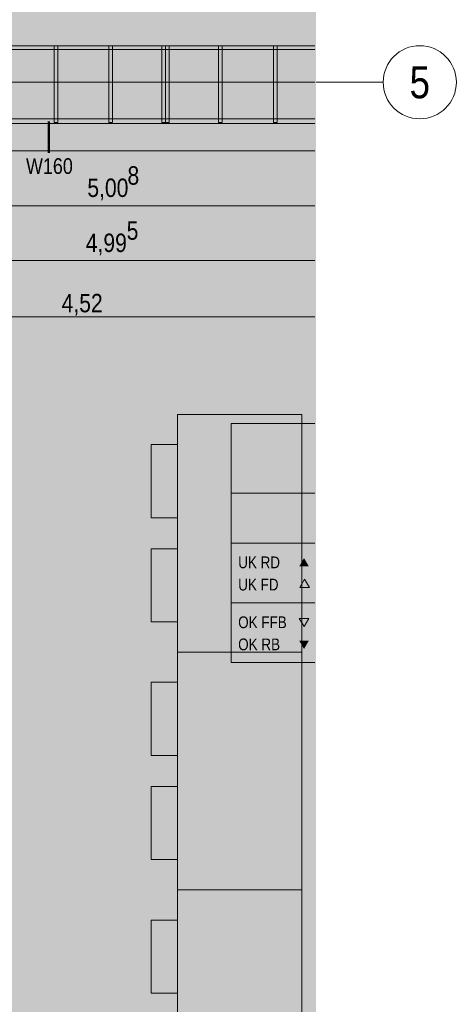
# Model space of a CAD drawing. Extents: x -740 to 300, y 62 to 1112.
# Tile 73 of 187: x 44 to 92, y 449 to 557. Entities that reach past the tile are written whole.
import ezdxf
from ezdxf.enums import TextEntityAlignment as Align
from ezdxf.lldxf.tags import DXFTag

# ---------------------------------------------------------------- set-up
doc = ezdxf.new("R2010")
doc.units = 0
doc.layers.get('0').update_dxf_attribs({"lineweight": 13})
for name, color, linetype, lineweight, true_color in [('00 -Bauelemente -Gipskarton', 7, 'Continuous', 9, 0xff7fe6), ('30 -34 Innenwände- 2 nichttragend', 7, 'Continuous', 18, 0xff7fe6), ('30 -35 Decken- 1 Konstruktion-Träger- Stahlbeton', 7, 'Continuous', 13, 0x33aa00), ('60- 61 allgemeine Ausstattung- 1 Möbel', 9, 'Continuous', 9, 0x808080), ('70 -75 Raumstempel- 1 Raumstempel-A06CPVBAL0', 1, 'Continuous', 50, 0xff0000), ('70 -76 Bemaßung- 2 Allgemein', 9, 'Continuous', 5, 0x808080), ('iwb_Layout Achsbezeichung', 1, 'Continuous', 13, 0xff0000), ('iwb_Layout BA_Markierung', 7, 'Continuous', 9, 0xbadcdc)]:
    doc.layers.add(name, color=color, linetype=linetype, lineweight=lineweight, true_color=true_color)
doc.layers.add('70 -71 Achsen- 1 Gebäudeachsen', color=7, linetype='STRICHPUNKT2-A06CPVBCL0', lineweight=18)
doc.layers.add('70 -75 Raumstempel- 3 Wandstempel', color=7, linetype='Continuous', lineweight=50)
doc.styles.get("Standard").update_dxf_attribs({"font": 'ARIALN.TTF'})
tags = doc.linetypes.add('grob-A06CPVB9L0', pattern=[14, 3, -8, 3]).pattern_tags.tags
tags[8:9] = [DXFTag(74, 4), DXFTag(75, 0), DXFTag(340, '0'), DXFTag(46, 0.0), DXFTag(50, 0.0), DXFTag(44, 0.0), DXFTag(45, 0.0)]
tags[6:7] = [DXFTag(74, 4), DXFTag(75, 0), DXFTag(340, '0'), DXFTag(46, 0.0), DXFTag(50, 0.0), DXFTag(44, 0.0), DXFTag(45, 0.0)]
tags[4:5] = [DXFTag(74, 4), DXFTag(75, 0), DXFTag(340, '0'), DXFTag(46, 0.0), DXFTag(50, 0.0), DXFTag(44, 0.0), DXFTag(45, 0.0)]
tags = doc.linetypes.add('STRICHPUNKT2', pattern=[12.7, 6.35, -3.175, 0, -3.175]).pattern_tags.tags
tags[10:11] = [DXFTag(74, 4), DXFTag(75, 0), DXFTag(340, '0'), DXFTag(46, 0.0), DXFTag(50, 0.0), DXFTag(44, 0.0), DXFTag(45, 0.0)]
tags[8:9] = [DXFTag(74, 4), DXFTag(75, 0), DXFTag(340, '0'), DXFTag(46, 0.0), DXFTag(50, 0.0), DXFTag(44, 0.0), DXFTag(45, 0.0)]
tags[6:7] = [DXFTag(74, 4), DXFTag(75, 0), DXFTag(340, '0'), DXFTag(46, 0.0), DXFTag(50, 0.0), DXFTag(44, 0.0), DXFTag(45, 0.0)]
tags[4:5] = [DXFTag(74, 4), DXFTag(75, 0), DXFTag(340, '0'), DXFTag(46, 0.0), DXFTag(50, 0.0), DXFTag(44, 0.0), DXFTag(45, 0.0)]
tags = doc.linetypes.add('STRICHPUNKT2-A06CPVBCL0', pattern=[12.7, 6.35, -3.175, 0, -3.175]).pattern_tags.tags
tags[10:11] = [DXFTag(74, 4), DXFTag(75, 0), DXFTag(340, '0'), DXFTag(46, 0.0), DXFTag(50, 0.0), DXFTag(44, 0.0), DXFTag(45, 0.0)]
tags[8:9] = [DXFTag(74, 4), DXFTag(75, 0), DXFTag(340, '0'), DXFTag(46, 0.0), DXFTag(50, 0.0), DXFTag(44, 0.0), DXFTag(45, 0.0)]
tags[6:7] = [DXFTag(74, 4), DXFTag(75, 0), DXFTag(340, '0'), DXFTag(46, 0.0), DXFTag(50, 0.0), DXFTag(44, 0.0), DXFTag(45, 0.0)]
tags[4:5] = [DXFTag(74, 4), DXFTag(75, 0), DXFTag(340, '0'), DXFTag(46, 0.0), DXFTag(50, 0.0), DXFTag(44, 0.0), DXFTag(45, 0.0)]

# ---------------------------------------------------------------- blocks, each defined once
blk = doc.blocks.new('Polygon-A06CPVB3L0')
at = {"color": 0, "linetype": 'ByBlock', "lineweight": -2, "ltscale": 0.13}
blk.add_solid([(4.85, 86.71), (4.69, 1083.81), (76.5, 86.52), (76.5, 1083.81)], dxfattribs=at)
blk = doc.blocks.new('Referenz-A06CPVBEL0')
at = {"layer": '00 -Bauelemente -Gipskarton', "color": 0, "linetype": 'Continuous', "lineweight": 0, "ltscale": 0.13}
for points in [[(4.14, 545.16), (76.35, 545.35), (76.35, 545.41)], [(4.14, 545.16), (76.35, 545.41), (4.14, 545.41)], [(4.14, 545.16), (76.35, 545.16), (76.35, 545.35)], [(4.14, 544.91), (76.35, 545.1), (76.35, 545.16)], [(4.14, 544.91), (76.35, 545.16), (4.14, 545.16)], [(4.14, 544.91), (76.35, 544.91), (76.35, 545.1)], [(4.14, 542.66), (76.35, 542.84), (76.35, 542.91)], [(4.14, 542.66), (76.35, 542.91), (4.14, 542.91)], [(4.14, 542.66), (76.35, 542.66), (76.35, 542.84)], [(4.14, 542.41), (76.35, 542.59), (76.35, 542.66)], [(4.14, 542.41), (76.35, 542.66), (4.14, 542.66)], [(4.14, 542.41), (76.35, 542.41), (76.35, 542.59)]]:
    blk.add_solid(points, dxfattribs=at)
at = {"layer": '30 -34 Innenwände- 2 nichttragend', "color": 0, "linetype": 'Continuous', "ltscale": 0.18}
for p, q in [((76.35, 545.41), (4.14, 545.41)), ((76.35, 542.41), (4.14, 542.41))]:
    blk.add_line(p, q, dxfattribs=at)
at = {"layer": '30 -35 Decken- 1 Konstruktion-Träger- Stahlbeton', "color": 0, "linetype": 'grob-A06CPVB9L0', "lineweight": -2, "ltscale": 0.13}
for p, q in [((5.64, 553.91), (76.35, 553.91)), ((5.64, 545.91), (76.35, 545.91))]:
    blk.add_line(p, q, dxfattribs=at)
at = {"layer": '60- 61 allgemeine Ausstattung- 1 Möbel', "color": 0, "linetype": 'grob-A06CPVB9L0', "lineweight": 15, "ltscale": 0.15}
for p, q in [((76.35, 553.91), (6.04, 553.91)), ((6.04, 553.51), (76.35, 553.51)), ((48.24, 553.91), (47.84, 553.91)), ((47.84, 553.91), (47.84, 545.51)), ((48.24, 545.51), (48.24, 553.91)), ((54.24, 553.91), (53.84, 553.91)), ((53.84, 553.91), (53.84, 545.51)), ((54.24, 545.51), (54.24, 553.91)), ((60.04, 553.91), (59.64, 553.91)), ((59.64, 553.91), (59.64, 545.51)), ((60.04, 545.51), (60.04, 553.91)), ((60.44, 553.91), (60.04, 553.91)), ((60.04, 553.91), (60.04, 545.51)), ((60.44, 545.51), (60.44, 553.91)), ((66.24, 553.91), (65.84, 553.91)), ((65.84, 553.91), (65.84, 545.51)), ((66.24, 545.51), (66.24, 553.91)), ((72.24, 553.91), (71.84, 553.91)), ((71.84, 553.91), (71.84, 545.51)), ((72.24, 545.51), (72.24, 553.91)), ((47.84, 545.51), (48.24, 545.51)), ((53.84, 545.51), (54.24, 545.51)), ((59.64, 545.51), (60.04, 545.51)), ((60.04, 545.51), (60.44, 545.51)), ((65.84, 545.51), (66.24, 545.51)), ((71.84, 545.51), (72.24, 545.51))]:
    blk.add_line(p, q, dxfattribs=at)
at = {"layer": '60- 61 allgemeine Ausstattung- 1 Möbel', "color": 0, "linetype": 'Continuous', "ltscale": 0.13}
for p, q in [((61.33, 487.59), (61.33, 513.59)), ((61.33, 513.59), (74.93, 513.59)), ((74.93, 513.59), (74.93, 487.59)), ((58.45, 510.29), (61.33, 510.29)), ((58.45, 502.29), (58.45, 510.29)), ((61.33, 510.29), (61.33, 502.29)), ((61.33, 502.29), (58.45, 502.29)), ((58.45, 498.9), (61.33, 498.9)), ((58.45, 490.9), (58.45, 498.9)), ((61.33, 498.9), (61.33, 490.9)), ((61.33, 490.9), (58.45, 490.9)), ((61.33, 461.59), (61.33, 487.59)), ((61.33, 487.59), (74.93, 487.59)), ((74.93, 487.59), (61.33, 487.59)), ((74.93, 487.59), (74.93, 461.59)), ((58.45, 484.29), (61.33, 484.29)), ((58.45, 476.29), (58.45, 484.29)), ((61.33, 484.29), (61.33, 476.29)), ((61.33, 476.29), (58.45, 476.29)), ((58.45, 472.9), (61.33, 472.9)), ((58.45, 464.9), (58.45, 472.9)), ((61.33, 472.9), (61.33, 464.9)), ((61.33, 464.9), (58.45, 464.9)), ((61.33, 435.59), (61.33, 461.59)), ((61.33, 461.59), (74.93, 461.59)), ((74.93, 461.59), (61.33, 461.59)), ((74.93, 461.59), (74.93, 435.59)), ((58.45, 458.29), (61.33, 458.29)), ((58.45, 450.29), (58.45, 458.29)), ((61.33, 458.29), (61.33, 450.29)), ((61.33, 450.29), (58.45, 450.29))]:
    blk.add_line(p, q, dxfattribs=at)
at = {"layer": '70 -71 Achsen- 1 Gebäudeachsen', "color": 0, "linetype": 'STRICHPUNKT2-A06CPVBCL0', "ltscale": 0.18}
blk.add_line((-682.36, 549.91), (76.35, 549.91), dxfattribs=at)
at = {"layer": '70 -75 Raumstempel- 1 Raumstempel-A06CPVBAL0', "color": 0, "lineweight": 9}
for p, q in [((67.21, 512.59), (67.21, 486.45)), ((76.35, 512.59), (67.21, 512.59)), ((76.35, 504.99), (67.21, 504.99)), ((67.21, 499.52), (76.35, 499.52)), ((75.25, 495.56), (74.73, 494.65)), ((75.77, 494.65), (75.25, 495.56)), ((74.73, 494.65), (75.77, 494.65)), ((67.21, 492.98), (76.35, 492.98)), ((75.18, 490.38), (74.66, 491.28)), ((74.66, 491.28), (75.7, 491.28)), ((75.7, 491.28), (75.18, 490.38)), ((76.35, 486.45), (67.21, 486.45))]:
    blk.add_line(p, q, dxfattribs=at)
at = {"layer": '70 -75 Raumstempel- 1 Raumstempel-A06CPVBAL0', "color": 0, "lineweight": 0}
for points in [[(75.7, 496.97), (75.18, 497.88), (74.66, 496.97)], [(75.7, 488.84), (75.18, 487.93), (74.66, 488.84)]]:
    blk.add_solid(points, dxfattribs=at)
at = {"layer": '70 -75 Raumstempel- 3 Wandstempel', "color": 0, "linetype": 'Continuous', "ltscale": 0.5}
blk.add_line((47.27, 542.21), (47.27, 545.61), dxfattribs=at)
at = {"layer": '70 -76 Bemaßung- 2 Allgemein', "color": 0, "linetype": 'Continuous', "ltscale": 0.13}
for p, q in [((76.35, 536.41), (5.2, 536.41)), ((76.35, 530.41), (5.2, 530.41)), ((76.35, 524.25), (6.7, 524.25))]:
    blk.add_line(p, q, dxfattribs=at)
at = {"layer": '70 -76 Bemaßung- 2 Allgemein', "color": 0, "lineweight": 0}
for points in [[(63.47, 556.58), (64.81, 553.91), (66.14, 556.58)], [(63.47, 551.24), (64.81, 553.91), (66.14, 551.24)], [(63.47, 548.58), (64.81, 545.91), (66.14, 548.58)], [(63.47, 543.24), (64.81, 545.91), (66.14, 543.24)]]:
    blk.add_solid(points, dxfattribs=at)
at = {"layer": '70 -75 Raumstempel- 1 Raumstempel-A06CPVBAL0', "color": 0, "linetype": 'Continuous', "ltscale": 0.5, "char_height": 1.2838, "attachment_point": 1, "rotation": 0}
for s, insert in [('{\\fArial Narrow;UK RD}', (67.98, 498.05)), ('{\\fArial Narrow;UK FD}', (67.98, 495.62)), ('{\\fArial Narrow;OK FFB}', (67.98, 491.5)), ('{\\fArial Narrow;OK RB}', (67.98, 489.08))]:
    blk.add_mtext(s, dxfattribs=dict(at, insert=insert))
at = {"layer": '70 -75 Raumstempel- 3 Wandstempel', "color": 0, "linetype": 'Continuous', "ltscale": 0.5, "insert": (44.77, 541.6), "char_height": 1.7117, "attachment_point": 1}
blk.add_mtext('{\\fArial Narrow;W160}', dxfattribs=at)
at = {"layer": '70 -76 Bemaßung- 2 Allgemein', "color": 0, "linetype": 'Continuous', "ltscale": 0.13, "char_height": 2.0138, "attachment_point": 1}
for s, insert in [('{\\fArial Narrow;8}', (55.87, 540.72)), ('{\\fArial Narrow;5,00}', (51.48, 539.38)), ('{\\fArial Narrow;5}', (55.78, 534.7)), ('{\\fArial Narrow;4,99}', (51.31, 533.36)), ('{\\fArial Narrow;4,52}', (48.67, 526.77))]:
    blk.add_mtext(s, dxfattribs=dict(at, insert=insert))

msp = doc.modelspace()

# ---------------------------------------------------------------- linework, layer by layer
at = {"layer": 'iwb_Layout Achsbezeichung', "linetype": 'STRICHPUNKT2', "lineweight": 13, "ltscale": 0.39}
msp.add_line((76.5, 549.91), (83.84, 549.91), dxfattribs=at)
at = {"layer": 'iwb_Layout Achsbezeichung', "ltscale": 0.39, "extrusion": (0, 0, -1)}
msp.add_circle((-87.84, 549.91), 4, dxfattribs=at)

# ---------------------------------------------------------------- block references
at = {"color": 8, "lineweight": 13, "ltscale": 0.13, "true_color": 0x808080}
msp.add_blockref('Referenz-A06CPVBEL0', (0, 0), dxfattribs=at)
at = {"layer": 'iwb_Layout BA_Markierung', "ltscale": 0.13}
msp.add_blockref('Polygon-A06CPVB3L0', (0, 0), dxfattribs=at)

# ---------------------------------------------------------------- texts
at = {"layer": 'iwb_Layout Achsbezeichung', "ltscale": 0.39}
msp.add_text('5', height=3.5, dxfattribs=at).set_placement((87.84, 549.91), align=Align.MIDDLE_CENTER)

doc.saveas('drawing.dxf')
